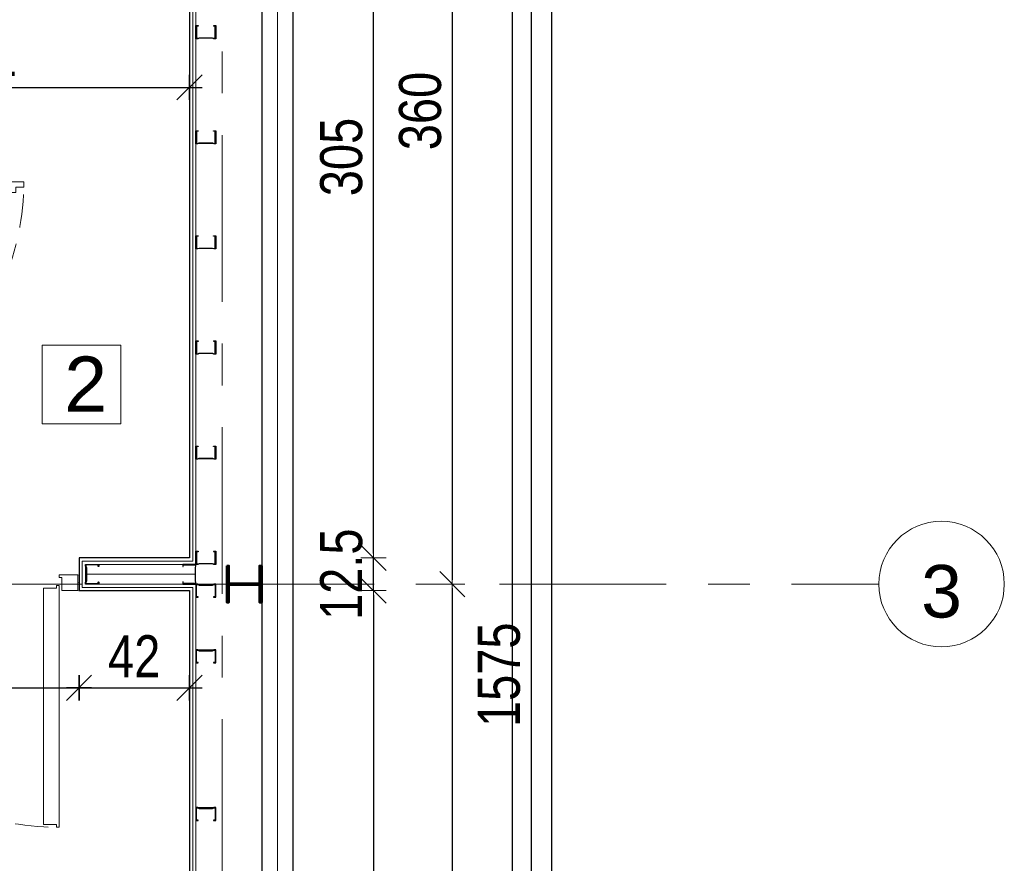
# Model space of a CAD drawing. Header units: centimetres. Extents: x 4120 to 19220, y -7417 to 180.
# Tile 56 of 223: x 9928 to 10303, y -4785 to -4464. Entities that reach past the tile are written whole.
import ezdxf

# ---------------------------------------------------------------- set-up
doc = ezdxf.new("R2010")
doc.units = ezdxf.units.CM
doc.linetypes.add('DASHED', pattern=[19.05, 12.7, -6.35])
doc.linetypes.add('Linia siatki', pattern=[22.225, 12.7, -3.175, 3.175, -3.175])
for name, color, linetype, lineweight in [('A_Drzwi', 30, 'Continuous', 20), ('A_Osie', 8, 'Continuous', 9), ('A_Wymiary', 8, 'Continuous', 9), ('Konstrukcja', 160, 'Continuous', 50)]:
    doc.layers.add(name, color=color, linetype=linetype, lineweight=lineweight)
for name, color, linetype in [('A_krawężniki', 8, 'Continuous'), ('A_okna', 3, 'Continuous'), ('A_opisy', 7, 'Continuous'), ('A_Wymiary wewnętrzne', 8, 'Continuous'), ('A_Ściany', 2, 'Continuous'), ('Konstrukcja - scian dzialowych', 7, 'Continuous')]:
    doc.layers.add(name, color=color, linetype=linetype)
doc.styles.add('Arial', font='arial.ttf', dxfattribs={"height": 25})
doc.styles.add('JACEK_07', font='SIMPLEX.SHX', dxfattribs={"width": 0.7})
doc.styles.add('marcin', font='arial.ttf', dxfattribs={"width": 0.8, "height": 16})
doc.linetypes.add('BATTING', pattern='A,0.0001,-0.1,[134,ltypeshp.shx,S=0.1,R=0,X=-0.1,Y=0],-0.2,[134,ltypeshp.shx,S=0.1,R=180,X=0.1,Y=0],-0.1', length=0.4001)
doc.linetypes.add('ZIGZAG', pattern='A,0.00254,-5.08,[131,ltypeshp.shx,S=5.08,R=0,X=-5.08,Y=0],-10.16,[131,ltypeshp.shx,S=5.08,R=180,X=5.08,Y=0],-5.08', length=20.32254)
doc.dimstyles.new('WYM A PROJEKT', dxfattribs={"dimscale": 2, "dimtxt": 16, "dimasz": 0.8, "dimexe": 6, "dimexo": 30, "dimgap": 2, "dimtad": 1, "dimdec": 0, "dimzin": 9, "dimdsep": 46, "dimtxsty": 'marcin', "dimblk": 'WW', "dimcen": 0, "dimdle": 6, "dimse1": 1, "dimse2": 1, "dimclrt": 7, "dimadec": 0, "dimazin": 0, "dimtfac": 1, "dimtdec": 0, "dimtix": 1, "dimtmove": 2, "dimatfit": 3, "dimldrblk": 'WW', "dimfxl": 1, "dimtolj": 1, "dimtzin": 0, "dimarcsym": 0})

# ---------------------------------------------------------------- blocks, each defined once
blk = doc.blocks.new('*U1968')
at = {"color": 7}
blk.add_line((55.5, -22.01), (55.5, 22.01), dxfattribs=at)
for p, q in [((0.5, 3), (0.5, -3)), ((7.5, 3), (0.5, 3)), ((6.5, -3), (6.5, 2)), ((6.5, 2), (7.5, 2)), ((7.5, 2), (7.5, 3)), ((103.5, 2), (103.5, 3)), ((103.5, 3), (110.5, 3)), ((103.5, 2), (104.5, 2)), ((104.5, 2), (104.5, -3)), ((110.5, 3), (110.5, -3)), ((0.5, -3), (6.5, -3)), ((102.5, -2), (97.5, -2)), ((97.5, -2), (97.5, -92)), ((102.5, -1), (102.5, -2)), ((103.5, -1), (102.5, -1)), ((103.5, -93), (103.5, -1)), ((110.5, -3), (104.5, -3)), ((102.5, -92), (97.5, -92)), ((102.5, -93), (102.5, -92)), ((103.5, -93), (102.5, -93))]:
    blk.add_line(p, q)
at = {"linetype": 'DASHED'}
blk.add_arc((102.5, 2), 95, 180, 270, dxfattribs=at)
for p in [(111, 3), (111, 0), (111, -3)]:
    blk.add_point(p)
at = {"layer": 'A_okna'}
for p in [(0, 3), (0, 0), (0, -3)]:
    blk.add_point(p, dxfattribs=at)
at = {"color": 7, "style": 'JACEK_07', "width": 0.7}
for s, p in [('90', (52.09, -6.33)), ('200', (68.75, -8.88))]:
    blk.add_text(s, height=10, rotation=90, dxfattribs=at).set_placement(p)
blk = doc.blocks.new('*U1984')
blk.add_lwpolyline([(4, 7), (4, 10), (6, 10), (6, 100), (4, 100), (4, 103), (2, 103), (2, 7)], close=True)
at = {"color": 7}
blk.add_lwpolyline([(50, 25), (50, -25)], dxfattribs=at)
for points in [[(-2, -5), (0, -5), (0, 5), (-2, 5), (-2, 7), (2, 7), (2, 5), (2, -7), (-2, -7), (-2, -5)], [(2, 5), (5, 5), (5, -5), (2, -5)], [(98, 5), (95, 5), (95, -5), (98, -5)], [(102, -5), (100, -5), (100, 5), (102, 5), (102, 7), (98, 7), (98, 5), (98, -7), (102, -7), (102, -5)]]:
    blk.add_lwpolyline(points)
at = {"linetype": 'DASHED'}
blk.add_arc((2, 7), 96, 0, 90, dxfattribs=at)
at = {"color": 7, "insert": (50, 0), "char_height": 10, "width": 10, "attachment_point": 5, "rotation": 90, "style": 'JACEK_07'}
blk.add_mtext('\\pxqc;90\\P200', dxfattribs=at)
blk = doc.blocks.new('WW')
at = {"color": 80, "ltscale": 2}
blk.add_line((3, 3), (-3, -3), dxfattribs=at)
at = {"ltscale": 2}
for p, q in [((0, -3), (0, 3)), ((-3, 0), (3, 0))]:
    blk.add_line(p, q, dxfattribs=at)
blk = doc.blocks.new('*D2054')
at = {"layer": 'A_Wymiary', "color": 0, "lineweight": -2}
blk.add_line((10062.58, -4682.83), (10062.58, -5499.13), dxfattribs=at)
at = {"layer": 'Defpoints', "color": 0}
for p in [(9992.58, -4681.23), (10029.08, -5500.73), (10062.58, -5500.73)]:
    blk.add_point(p, dxfattribs=at)
at = {"layer": 'A_Wymiary', "color": 0, "lineweight": -2, "xscale": 1.6, "yscale": 1.6, "zscale": 1.6}
for p, rotation in [((10062.58, -4681.23), 90), ((10062.58, -5500.73), 270)]:
    blk.add_blockref('WW', p, dxfattribs=dict(at, rotation=rotation))
at = {"layer": 'A_Wymiary', "color": 7, "insert": (10050.41, -5090.98), "char_height": 16, "attachment_point": 5, "rotation": 90, "style": 'marcin'}
blk.add_mtext('\\A1;819', dxfattribs=at)
blk = doc.blocks.new('*D2055')
at = {"layer": 'A_Wymiary', "color": 0, "lineweight": -2}
for p, q in [((10062.58, -4667.13), (10062.58, -4665.53)), ((10062.58, -4681.23), (10062.58, -4668.73)), ((10062.58, -4682.83), (10062.58, -4684.43))]:
    blk.add_line(p, q, dxfattribs=at)
at = {"layer": 'Defpoints', "color": 0}
for p in [(9992.58, -4668.73), (10062.58, -4668.73), (9992.58, -4681.23)]:
    blk.add_point(p, dxfattribs=at)
at = {"layer": 'A_Wymiary', "color": 0, "lineweight": -2, "xscale": 1.6, "yscale": 1.6, "zscale": 1.6}
for p, rotation in [((10062.58, -4668.73), 270), ((10062.58, -4681.23), 90)]:
    blk.add_blockref('WW', p, dxfattribs=dict(at, rotation=rotation))
at = {"layer": 'A_Wymiary', "color": 7, "insert": (10050.41, -4674.98), "char_height": 16, "attachment_point": 5, "rotation": 90, "style": 'marcin'}
blk.add_mtext('\\A1;12.5', dxfattribs=at)
blk = doc.blocks.new('*D2056')
at = {"layer": 'A_Wymiary', "color": 0, "lineweight": -2}
blk.add_line((10062.58, -4667.13), (10062.58, -4365.33), dxfattribs=at)
at = {"layer": 'Defpoints', "color": 0}
for p in [(9992.58, -4363.73), (10062.58, -4363.73), (9992.58, -4668.73)]:
    blk.add_point(p, dxfattribs=at)
at = {"layer": 'A_Wymiary', "color": 0, "lineweight": -2, "xscale": 1.6, "yscale": 1.6, "zscale": 1.6}
for p, rotation in [((10062.58, -4363.73), 90), ((10062.58, -4668.73), 270)]:
    blk.add_blockref('WW', p, dxfattribs=dict(at, rotation=rotation))
at = {"layer": 'A_Wymiary', "color": 7, "insert": (10050.41, -4516.23), "char_height": 16, "attachment_point": 5, "rotation": 90, "style": 'marcin'}
blk.add_mtext('\\A1;305', dxfattribs=at)
blk = doc.blocks.new('*D2066')
at = {"layer": 'A_Wymiary', "color": 0, "lineweight": -2}
blk.add_line((10092.58, -4320.33), (10092.58, -4677.13), dxfattribs=at)
at = {"layer": 'Defpoints', "color": 0}
for p in [(10254.82, -4318.73), (10092.58, -4678.73), (10254.82, -4678.73)]:
    blk.add_point(p, dxfattribs=at)
at = {"layer": 'A_Wymiary', "color": 0, "lineweight": -2, "xscale": 1.6, "yscale": 1.6, "zscale": 1.6}
for p, rotation in [((10092.58, -4318.73), 90), ((10092.58, -4678.73), 270)]:
    blk.add_blockref('WW', p, dxfattribs=dict(at, rotation=rotation))
at = {"layer": 'A_Wymiary', "color": 7, "insert": (10080.41, -4498.73), "char_height": 16, "attachment_point": 5, "rotation": 90, "style": 'marcin'}
blk.add_mtext('\\A1;360', dxfattribs=at)
blk = doc.blocks.new('*D2067')
at = {"layer": 'A_Wymiary', "color": 0, "lineweight": -2}
blk.add_line((10092.58, -4680.33), (10092.58, -5037.13), dxfattribs=at)
at = {"layer": 'Defpoints', "color": 0}
for p in [(10254.82, -4678.73), (10092.58, -5038.73), (10254.82, -5038.73)]:
    blk.add_point(p, dxfattribs=at)
at = {"layer": 'A_Wymiary', "color": 0, "lineweight": -2, "xscale": 1.6, "yscale": 1.6, "zscale": 1.6}
for p, rotation in [((10092.58, -4678.73), 90), ((10092.58, -5038.73), 270)]:
    blk.add_blockref('WW', p, dxfattribs=dict(at, rotation=rotation))
at = {"layer": 'A_Wymiary', "color": 7, "insert": (10080.41, -4858.73), "char_height": 16, "attachment_point": 5, "rotation": 90, "style": 'marcin'}
blk.add_mtext('\\A1;360', dxfattribs=at)
blk = doc.blocks.new('*D2070')
at = {"layer": 'A_Wymiary', "color": 0, "lineweight": -2}
blk.add_line((10122.58, -3927.33), (10122.58, -5499.13), dxfattribs=at)
at = {"layer": 'Defpoints', "color": 0}
for p in [(10032.08, -3925.73), (10029.08, -5500.73), (10122.58, -5500.73)]:
    blk.add_point(p, dxfattribs=at)
at = {"layer": 'A_Wymiary', "color": 0, "lineweight": -2, "xscale": 1.6, "yscale": 1.6, "zscale": 1.6}
for p, rotation in [((10122.58, -3925.73), 90), ((10122.58, -5500.73), 270)]:
    blk.add_blockref('WW', p, dxfattribs=dict(at, rotation=rotation))
at = {"layer": 'A_Wymiary', "color": 7, "insert": (10110.41, -4713.23), "char_height": 16, "attachment_point": 5, "rotation": 90, "style": 'marcin'}
blk.add_mtext('\\A1;1575', dxfattribs=at)
blk = doc.blocks.new('*D2109')
at = {"layer": 'A_Wymiary wewnętrzne', "color": 0, "lineweight": -2}
blk.add_line((9833.18, -4489.73), (9990.98, -4489.73), dxfattribs=at)
at = {"layer": 'Defpoints', "color": 0}
for p in [(9992.58, -4489.73), (9831.58, -4508.73), (9992.58, -4516.23)]:
    blk.add_point(p, dxfattribs=at)
at = {"layer": 'A_Wymiary wewnętrzne', "color": 0, "lineweight": -2, "xscale": 1.6, "yscale": 1.6, "zscale": 1.6, "rotation": 180}
blk.add_blockref('WW', (9831.58, -4489.73), dxfattribs=at)
at = {"layer": 'A_Wymiary wewnętrzne', "color": 0, "lineweight": -2, "xscale": 1.6, "yscale": 1.6, "zscale": 1.6}
blk.add_blockref('WW', (9992.58, -4489.73), dxfattribs=at)
at = {"layer": 'A_Wymiary wewnętrzne', "color": 7, "insert": (9912.08, -4477.56), "char_height": 16, "attachment_point": 5, "style": 'marcin'}
blk.add_mtext('\\A1;161', dxfattribs=at)
blk = doc.blocks.new('*D2148')
at = {"layer": 'A_Wymiary wewnętrzne', "color": 0, "lineweight": -2}
blk.add_line((9841.18, -4718.23), (9948.98, -4718.23), dxfattribs=at)
at = {"layer": 'Defpoints', "color": 0}
for p in [(9839.58, -4681.23), (9950.58, -4681.23), (9950.58, -4718.23)]:
    blk.add_point(p, dxfattribs=at)
at = {"layer": 'A_Wymiary wewnętrzne', "color": 0, "lineweight": -2, "xscale": 1.6, "yscale": 1.6, "zscale": 1.6, "rotation": 180}
blk.add_blockref('WW', (9839.58, -4718.23), dxfattribs=at)
at = {"layer": 'A_Wymiary wewnętrzne', "color": 0, "lineweight": -2, "xscale": 1.6, "yscale": 1.6, "zscale": 1.6}
blk.add_blockref('WW', (9950.58, -4718.23), dxfattribs=at)
at = {"layer": 'A_Wymiary wewnętrzne', "color": 7, "insert": (9895.08, -4706.2), "char_height": 16, "attachment_point": 5, "style": 'marcin'}
blk.add_mtext('\\A1;111', dxfattribs=at)
blk = doc.blocks.new('*D2149')
at = {"layer": 'A_Wymiary wewnętrzne', "color": 0, "lineweight": -2}
blk.add_line((9952.18, -4718.23), (9990.98, -4718.23), dxfattribs=at)
at = {"layer": 'Defpoints', "color": 0}
for p in [(9950.58, -4681.23), (9992.58, -4681.23), (9992.58, -4718.23)]:
    blk.add_point(p, dxfattribs=at)
at = {"layer": 'A_Wymiary wewnętrzne', "color": 0, "lineweight": -2, "xscale": 1.6, "yscale": 1.6, "zscale": 1.6, "rotation": 180}
blk.add_blockref('WW', (9950.58, -4718.23), dxfattribs=at)
at = {"layer": 'A_Wymiary wewnętrzne', "color": 0, "lineweight": -2, "xscale": 1.6, "yscale": 1.6, "zscale": 1.6}
blk.add_blockref('WW', (9992.58, -4718.23), dxfattribs=at)
at = {"layer": 'A_Wymiary wewnętrzne', "color": 7, "insert": (9971.58, -4706.2), "char_height": 16, "attachment_point": 5, "style": 'marcin'}
blk.add_mtext('\\A1;42', dxfattribs=at)
blk = doc.blocks.new('Siatka - M_Symbol siatki - okrąg-24584-4 Piętro 2 bud 2 parter bud 1')
at = {"layer": 'A_Osie', "color": 7}
blk.add_circle((0, 0), 4.775, dxfattribs=at)

msp = doc.modelspace()

# ---------------------------------------------------------------- linework, layer by layer
at = {"layer": 'A_krawężniki', "color": 250, "transparency": 33554610}
msp.add_lwpolyline([(10130.48, -4027.72, 0.414214), (9930.47, -3827.73), (8879.08, -3827.73, 0.414206), (8679.08, -4027.72), (8679.08, -5598.74, 0.414229), (8979.08, -5898.73), (9830.48, -5898.73, 0.414206), (10130.48, -5598.74), (10130.48, -4027.72)], format="xyb", dxfattribs=at)
msp.add_lwpolyline([(10115.48, -4027.72, 0.414214), (9930.47, -3842.73), (8879.08, -3842.73, 0.414206), (8694.08, -4027.72), (8694.08, -5598.74, 0.414229), (8979.08, -5883.73), (9830.48, -5883.73, 0.414206), (10115.48, -5598.74)], format="xyb", close=True, dxfattribs=at)
at = {"layer": 'A_opisy', "lineweight": 18}
msp.add_lwpolyline([(9936.52, -4587.82), (9966.52, -4587.82), (9966.52, -4617.82), (9936.52, -4617.82), (9936.52, -4587.82)], dxfattribs=at)
at = {"layer": 'A_Osie', "linetype": 'Linia siatki', "ltscale": 5}
for p, q in [((10005.08, -3730), (10005.08, -5750.66)), ((8554.73, -4678.73), (10254.82, -4678.73))]:
    msp.add_line(p, q, dxfattribs=at)
at = {"layer": 'A_Ściany', "color": 4}
msp.add_lwpolyline([(9986.08, -3937.73), (10020.08, -3937.73), (10020.08, -5488.73), (9992.58, -5488.73), (9992.58, -5500.73), (10032.08, -5500.73), (10032.08, -3925.73), (9986.08, -3925.73), (9986.08, -3937.73)], dxfattribs=at)
at = {"layer": 'A_Ściany', "color": 251, "linetype": 'ZIGZAG', "lineweight": 20, "ltscale": 0.95}
msp.add_lwpolyline([(9992.58, -5494.73), (10026.08, -5494.73), (10026.08, -3931.73), (9986.08, -3931.73)], dxfattribs=at)
at = {"layer": 'A_Ściany', "color": 251, "linetype": 'Continuous', "lineweight": 20}
for points in [[(9782.08, -4125.73), (9995.08, -4125.73), (9995.08, -4356.23), (9990.83, -4356.23), (9990.83, -4361.23), (9995.08, -4361.23), (9995.08, -4671.23), (9953.08, -4671.23), (9953.08, -4678.73), (9995.08, -4678.73), (9995.08, -5488.73)], [(9783.33, -4126.98), (9993.83, -4126.98), (9993.83, -4354.98), (9990.83, -4354.98), (9990.83, -4362.48), (9993.83, -4362.48), (9993.83, -4669.98), (9951.83, -4669.98), (9951.83, -4679.98), (9993.83, -4679.98), (9993.83, -5488.73)]]:
    msp.add_lwpolyline(points, dxfattribs=at)
at = {"layer": 'A_Ściany'}
msp.add_lwpolyline([(9784.58, -4128.23), (9992.58, -4128.23), (9992.58, -4353.73), (9989.58, -4353.73), (9989.58, -4363.73), (9992.58, -4363.73), (9992.58, -4668.73), (9950.58, -4668.73), (9950.58, -4681.23), (9992.58, -4681.23), (9992.58, -5488.73)], dxfattribs=at)
at = {"layer": 'A_Ściany', "color": 251, "linetype": 'BATTING', "lineweight": 20, "ltscale": 9}
msp.add_lwpolyline([(9953.08, -4674.98), (9995.08, -4674.98)], dxfattribs=at)
at = {"layer": 'Konstrukcja'}
msp.add_lwpolyline([(10006.78, -4671.73), (10006.78, -4685.73), (10007.63, -4685.73), (10007.63, -4679), (10019.23, -4679), (10019.23, -4685.73), (10020.08, -4685.73), (10020.08, -4671.73), (10019.23, -4671.73), (10019.23, -4678.45), (10007.63, -4678.45), (10007.63, -4671.73)], close=True, dxfattribs=at)
at = {"layer": 'Konstrukcja - scian dzialowych'}
for points in [[(9996.28, -4471.03), (9995.74, -4471.23), (9995.08, -4471.23), (9995.08, -4466.23), (9995.83, -4466.23), (9995.9, -4466.23), (9995.95, -4466.28), (9995.95, -4466.35), (9995.9, -4466.4), (9995.83, -4466.4), (9995.24, -4466.4), (9995.24, -4471.06), (9995.71, -4471.06), (9996.24, -4470.86), (10001.41, -4470.86), (10001.94, -4471.06), (10002.41, -4471.06), (10002.41, -4466.4), (10001.83, -4466.4), (10001.77, -4466.35), (10001.77, -4466.28), (10001.83, -4466.23), (10002.58, -4466.23), (10002.58, -4471.23), (10001.91, -4471.23), (10001.38, -4471.03)], [(9996.28, -4511.03), (9995.74, -4511.23), (9995.08, -4511.23), (9995.08, -4506.23), (9995.83, -4506.23), (9995.9, -4506.23), (9995.95, -4506.28), (9995.95, -4506.35), (9995.9, -4506.4), (9995.83, -4506.4), (9995.24, -4506.4), (9995.24, -4511.06), (9995.71, -4511.06), (9996.24, -4510.86), (10001.41, -4510.86), (10001.94, -4511.06), (10002.41, -4511.06), (10002.41, -4506.4), (10001.83, -4506.4), (10001.77, -4506.35), (10001.77, -4506.28), (10001.83, -4506.23), (10002.58, -4506.23), (10002.58, -4511.23), (10001.91, -4511.23), (10001.38, -4511.03)], [(9996.28, -4551.03), (9995.74, -4551.23), (9995.08, -4551.23), (9995.08, -4546.23), (9995.83, -4546.23), (9995.9, -4546.23), (9995.95, -4546.28), (9995.95, -4546.35), (9995.9, -4546.4), (9995.83, -4546.4), (9995.24, -4546.4), (9995.24, -4551.06), (9995.71, -4551.06), (9996.24, -4550.86), (10001.41, -4550.86), (10001.94, -4551.06), (10002.41, -4551.06), (10002.41, -4546.4), (10001.83, -4546.4), (10001.77, -4546.35), (10001.77, -4546.28), (10001.83, -4546.23), (10002.58, -4546.23), (10002.58, -4551.23), (10001.91, -4551.23), (10001.38, -4551.03)], [(9996.28, -4591.03), (9995.74, -4591.23), (9995.08, -4591.23), (9995.08, -4586.23), (9995.83, -4586.23), (9995.9, -4586.23), (9995.95, -4586.28), (9995.95, -4586.35), (9995.9, -4586.4), (9995.83, -4586.4), (9995.24, -4586.4), (9995.24, -4591.06), (9995.71, -4591.06), (9996.24, -4590.86), (10001.41, -4590.86), (10001.94, -4591.06), (10002.41, -4591.06), (10002.41, -4586.4), (10001.83, -4586.4), (10001.77, -4586.35), (10001.77, -4586.28), (10001.83, -4586.23), (10002.58, -4586.23), (10002.58, -4591.23), (10001.91, -4591.23), (10001.38, -4591.03)], [(9996.28, -4631.03), (9995.74, -4631.23), (9995.08, -4631.23), (9995.08, -4626.23), (9995.83, -4626.23), (9995.9, -4626.23), (9995.95, -4626.28), (9995.95, -4626.35), (9995.9, -4626.4), (9995.83, -4626.4), (9995.24, -4626.4), (9995.24, -4631.06), (9995.71, -4631.06), (9996.24, -4630.86), (10001.41, -4630.86), (10001.94, -4631.06), (10002.41, -4631.06), (10002.41, -4626.4), (10001.83, -4626.4), (10001.77, -4626.35), (10001.77, -4626.28), (10001.83, -4626.23), (10002.58, -4626.23), (10002.58, -4631.23), (10001.91, -4631.23), (10001.38, -4631.03)], [(9996.28, -4671.03), (9995.74, -4671.23), (9995.08, -4671.23), (9995.08, -4666.23), (9995.83, -4666.23), (9995.9, -4666.23), (9995.95, -4666.28), (9995.95, -4666.35), (9995.9, -4666.4), (9995.83, -4666.4), (9995.24, -4666.4), (9995.24, -4671.06), (9995.71, -4671.06), (9996.24, -4670.86), (10001.41, -4670.86), (10001.94, -4671.06), (10002.41, -4671.06), (10002.41, -4666.4), (10001.83, -4666.4), (10001.77, -4666.35), (10001.77, -4666.28), (10001.83, -4666.23), (10002.58, -4666.23), (10002.58, -4671.23), (10001.91, -4671.23), (10001.38, -4671.03)], [(9953.28, -4672.43), (9953.08, -4671.9), (9953.08, -4671.23), (9958.08, -4671.23), (9958.08, -4671.98), (9958.08, -4672.05), (9958.03, -4672.1), (9957.96, -4672.1), (9957.91, -4672.05), (9957.91, -4671.98), (9957.91, -4671.4), (9953.24, -4671.4), (9953.24, -4671.87), (9953.44, -4672.4), (9953.44, -4677.56), (9953.24, -4678.09), (9953.24, -4678.56), (9957.91, -4678.56), (9957.91, -4677.98), (9957.95, -4677.92), (9958.03, -4677.92), (9958.08, -4677.98), (9958.08, -4678.73), (9953.08, -4678.73), (9953.08, -4678.06), (9953.28, -4677.53)], [(9994.88, -4672.43), (9995.08, -4671.9), (9995.08, -4671.23), (9990.08, -4671.23), (9990.08, -4671.98), (9990.07, -4672.05), (9990.12, -4672.1), (9990.19, -4672.1), (9990.24, -4672.05), (9990.24, -4671.98), (9990.24, -4671.4), (9994.91, -4671.4), (9994.91, -4671.87), (9994.71, -4672.4), (9994.71, -4677.56), (9994.91, -4678.09), (9994.91, -4678.56), (9990.24, -4678.56), (9990.24, -4677.98), (9990.2, -4677.92), (9990.12, -4677.92), (9990.08, -4677.98), (9990.08, -4678.73), (9995.08, -4678.73), (9995.08, -4678.06), (9994.88, -4677.53)], [(9996.28, -4678.93), (9995.74, -4678.73), (9995.08, -4678.73), (9995.08, -4683.73), (9995.83, -4683.73), (9995.9, -4683.73), (9995.95, -4683.68), (9995.95, -4683.61), (9995.9, -4683.56), (9995.83, -4683.56), (9995.24, -4683.56), (9995.24, -4678.9), (9995.71, -4678.9), (9996.24, -4679.1), (10001.41, -4679.1), (10001.94, -4678.9), (10002.41, -4678.9), (10002.41, -4683.56), (10001.83, -4683.56), (10001.77, -4683.61), (10001.77, -4683.68), (10001.83, -4683.73), (10002.58, -4683.73), (10002.58, -4678.73), (10001.91, -4678.73), (10001.38, -4678.93)], [(9996.28, -4703.93), (9995.74, -4703.73), (9995.08, -4703.73), (9995.08, -4708.73), (9995.83, -4708.73), (9995.9, -4708.73), (9995.95, -4708.68), (9995.95, -4708.61), (9995.9, -4708.56), (9995.83, -4708.56), (9995.24, -4708.56), (9995.24, -4703.9), (9995.71, -4703.9), (9996.24, -4704.1), (10001.41, -4704.1), (10001.94, -4703.9), (10002.41, -4703.9), (10002.41, -4708.56), (10001.83, -4708.56), (10001.77, -4708.61), (10001.77, -4708.68), (10001.83, -4708.73), (10002.58, -4708.73), (10002.58, -4703.73), (10001.91, -4703.73), (10001.38, -4703.93)], [(9996.28, -4763.93), (9995.74, -4763.73), (9995.08, -4763.73), (9995.08, -4768.73), (9995.83, -4768.73), (9995.9, -4768.73), (9995.95, -4768.68), (9995.95, -4768.61), (9995.9, -4768.56), (9995.83, -4768.56), (9995.24, -4768.56), (9995.24, -4763.9), (9995.71, -4763.9), (9996.24, -4764.1), (10001.41, -4764.1), (10001.94, -4763.9), (10002.41, -4763.9), (10002.41, -4768.56), (10001.83, -4768.56), (10001.77, -4768.61), (10001.77, -4768.68), (10001.83, -4768.73), (10002.58, -4768.73), (10002.58, -4763.73), (10001.91, -4763.73), (10001.38, -4763.93)]]:
    msp.add_lwpolyline(points, close=True, dxfattribs=at)

# ---------------------------------------------------------------- block references
at = {"layer": 'A_Drzwi', "color": 30, "linetype": 'Continuous', "lineweight": 18, "rotation": 270}
msp.add_blockref('*U1984', (9826.58, -4523.73), dxfattribs=at)
at = {"layer": 'A_Drzwi'}
msp.add_blockref('*U1968', (9839.58, -4678.23), dxfattribs=at)

# ---------------------------------------------------------------- texts
at = {"layer": 'A_opisy', "lineweight": 18, "insert": (9944.98, -4592.15), "char_height": 21, "width": 593.4214, "attachment_point": 1, "style": 'Arial'}
msp.add_mtext('2', dxfattribs=at)
at = {"layer": 'A_Osie', "color": 1, "insert": (10278.7, -4681.6), "char_height": 20, "width": 4.9901, "attachment_point": 5, "line_spacing_factor": 0.941778, "style": 'Arial', "bg_fill": 3, "box_fill_scale": 1.25, "bg_fill_color": 256, "bg_fill_true_color": 13158600, "bg_fill_transparency": 0}
msp.add_mtext('3', dxfattribs=at)

# ---------------------------------------------------------------- dimensions: what is measured, and where the dimension line sits
at = {"layer": 'A_Wymiary'}
for base, p1, p2, angle, override, picture, middle in [((10122.58, -5500.73), (10032.08, -3925.73), (10029.08, -5500.73), 90, {"dimdsep": 44}, '*D2070', (10110.41, -4713.23)), ((10092.58, -4678.73), (10254.82, -4318.73), (10254.82, -4678.73), 90, {"dimdsep": 44}, '*D2066', (10080.41, -4498.73)), ((10062.58, -4363.73), (9992.58, -4668.73), (9992.58, -4363.73), 270, {"dimdsep": 44}, '*D2056', (10050.41, -4516.23)), ((10062.58, -4668.73), (9992.58, -4681.23), (9992.58, -4668.73), 270, {"dimdec": 1}, '*D2055', (10050.41, -4674.98)), ((10092.58, -5038.73), (10254.82, -4678.73), (10254.82, -5038.73), 90, {"dimdsep": 44}, '*D2067', (10080.41, -4858.73)), ((10062.576013, -5500.729668), (9992.575078, -4681.229671), (10029.076003, -5500.729668), 270, {"dimdsep": 44}, '*D2054', (10050.408013, -5090.97967))]:
    dim = msp.add_linear_dim(base=base, p1=p1, p2=p2, angle=angle, dimstyle='WYM A PROJEKT', override=override, dxfattribs=at)
    dim.commit()
    dim.dimension.update_dxf_attribs({"geometry": picture, "text_midpoint": middle})
at = {"layer": 'A_Wymiary wewnętrzne'}
for base, p1, p2, picture, middle in [((9992.58, -4489.73), (9831.58, -4508.73), (9992.58, -4516.23), '*D2109', (9912.08, -4477.56)), ((9950.58, -4718.23), (9839.58, -4681.23), (9950.58, -4681.23), '*D2148', (9895.08, -4706.2)), ((9992.58, -4718.23), (9950.58, -4681.23), (9992.58, -4681.23), '*D2149', (9971.58, -4706.2))]:
    dim = msp.add_linear_dim(base=base, p1=p1, p2=p2, dimstyle='WYM A PROJEKT', override={"dimdsep": 44}, dxfattribs=at)
    dim.commit()
    dim.dimension.update_dxf_attribs({"geometry": picture, "text_midpoint": middle})

# ---------------------------------------------------------------- next in the draw order: block references
at = {"layer": 'A_Osie', "color": 10, "lineweight": 5, "xscale": 4.999999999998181, "yscale": 4.999999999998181, "zscale": 4.999999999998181, "rotation": 270}
msp.add_blockref('Siatka - M_Symbol siatki - okrąg-24584-4 Piętro 2 bud 2 parter bud 1', (10278.7, -4678.73), dxfattribs=at)

doc.saveas('drawing.dxf')
